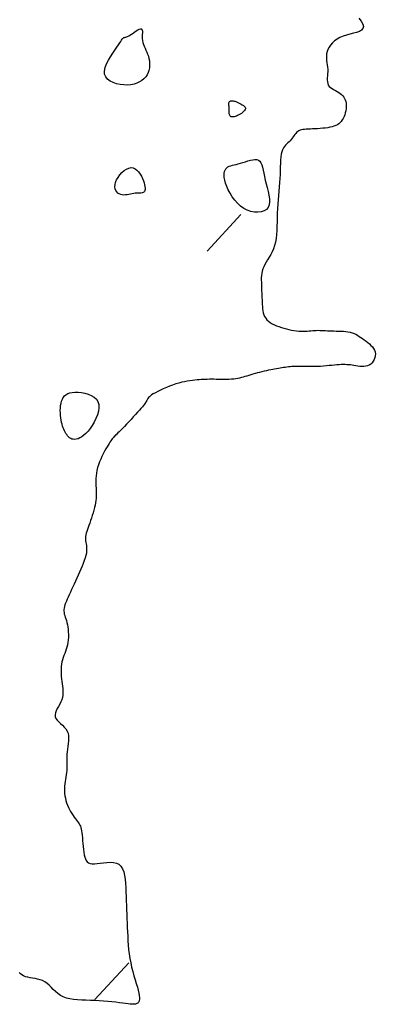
# Model space of a CAD drawing. Header units: millimetres. Extents: x 32690613 to 32693367, y 5343692 to 5344708.
# Tile 207 of 256: x 32692609 to 32692619, y 5343716 to 5343744. Entities that reach past the tile are written whole.
import ezdxf

# ---------------------------------------------------------------- set-up
doc = ezdxf.new("R2010")
doc.units = ezdxf.units.MM
doc.header["$LTSCALE"] = 20
doc.layers.add('02-DGM_HL_493.00', color=102, linetype='Continuous')

msp = doc.modelspace()

# ---------------------------------------------------------------- linework, layer by layer
at = {"layer": '02-DGM_HL_493.00', "elevation": 493, "flags": 128}
for points in [[(32692618.776, 5343743.721), (32692618.843, 5343743.632), (32692618.888, 5343743.552), (32692618.905, 5343743.483), (32692618.893, 5343743.427), (32692618.853, 5343743.383), (32692618.792, 5343743.348), (32692618.714, 5343743.319), (32692618.624, 5343743.293), (32692618.527, 5343743.268), (32692618.428, 5343743.242), (32692618.332, 5343743.21), (32692618.244, 5343743.172), (32692618.164, 5343743.127), (32692618.093, 5343743.076), (32692618.03, 5343743.021), (32692617.977, 5343742.962), (32692617.934, 5343742.901), (32692617.9, 5343742.839), (32692617.877, 5343742.775), (32692617.863, 5343742.712), (32692617.858, 5343742.649), (32692617.86, 5343742.587), (32692617.866, 5343742.525), (32692617.874, 5343742.462), (32692617.884, 5343742.4), (32692617.892, 5343742.338), (32692617.896, 5343742.276), (32692617.896, 5343742.213), (32692617.893, 5343742.151), (32692617.889, 5343742.091), (32692617.885, 5343742.032), (32692617.884, 5343741.976), (32692617.887, 5343741.923), (32692617.896, 5343741.875), (32692617.914, 5343741.832), (32692617.941, 5343741.793), (32692617.976, 5343741.76), (32692618.018, 5343741.73), (32692618.064, 5343741.702), (32692618.113, 5343741.676), (32692618.161, 5343741.65), (32692618.209, 5343741.623), (32692618.253, 5343741.595), (32692618.291, 5343741.564), (32692618.324, 5343741.53), (32692618.353, 5343741.493), (32692618.376, 5343741.453), (32692618.394, 5343741.411), (32692618.407, 5343741.366), (32692618.416, 5343741.318), (32692618.42, 5343741.268), (32692618.42, 5343741.214), (32692618.416, 5343741.159), (32692618.407, 5343741.103), (32692618.395, 5343741.048), (32692618.379, 5343740.993), (32692618.359, 5343740.941), (32692618.336, 5343740.891), (32692618.31, 5343740.846), (32692618.28, 5343740.806), (32692618.247, 5343740.77), (32692618.21, 5343740.739), (32692618.169, 5343740.712), (32692618.124, 5343740.689), (32692618.074, 5343740.669), (32692618.02, 5343740.652), (32692617.96, 5343740.638), (32692617.896, 5343740.626), (32692617.827, 5343740.617), (32692617.756, 5343740.609), (32692617.684, 5343740.603), (32692617.611, 5343740.598), (32692617.54, 5343740.594), (32692617.471, 5343740.591), (32692617.406, 5343740.589), (32692617.346, 5343740.586), (32692617.291, 5343740.583), (32692617.241, 5343740.579), (32692617.195, 5343740.573), (32692617.153, 5343740.565), (32692617.114, 5343740.554), (32692617.079, 5343740.539), (32692617.048, 5343740.519), (32692617.018, 5343740.495), (32692616.991, 5343740.466), (32692616.966, 5343740.434), (32692616.941, 5343740.4), (32692616.916, 5343740.365), (32692616.891, 5343740.329), (32692616.864, 5343740.294), (32692616.835, 5343740.26), (32692616.804, 5343740.229), (32692616.771, 5343740.198), (32692616.738, 5343740.167), (32692616.705, 5343740.134), (32692616.673, 5343740.096), (32692616.644, 5343740.054), (32692616.618, 5343740.004), (32692616.597, 5343739.945), (32692616.582, 5343739.877), (32692616.571, 5343739.8), (32692616.563, 5343739.714), (32692616.558, 5343739.621), (32692616.555, 5343739.521), (32692616.552, 5343739.416), (32692616.548, 5343739.306), (32692616.543, 5343739.193), (32692616.536, 5343739.076), (32692616.527, 5343738.958), (32692616.517, 5343738.837), (32692616.506, 5343738.715), (32692616.496, 5343738.592), (32692616.486, 5343738.467), (32692616.477, 5343738.342), (32692616.47, 5343738.217), (32692616.466, 5343738.092), (32692616.463, 5343737.968), (32692616.459, 5343737.846), (32692616.455, 5343737.726), (32692616.447, 5343737.611), (32692616.436, 5343737.5), (32692616.419, 5343737.395), (32692616.395, 5343737.297), (32692616.364, 5343737.205), (32692616.326, 5343737.121), (32692616.285, 5343737.042), (32692616.241, 5343736.967), (32692616.197, 5343736.897), (32692616.155, 5343736.83), (32692616.117, 5343736.765), (32692616.085, 5343736.701), (32692616.06, 5343736.637), (32692616.042, 5343736.574), (32692616.029, 5343736.511), (32692616.022, 5343736.448), (32692616.018, 5343736.385), (32692616.017, 5343736.323), (32692616.019, 5343736.26), (32692616.021, 5343736.198), (32692616.023, 5343736.135), (32692616.026, 5343736.073), (32692616.028, 5343736.01), (32692616.031, 5343735.948), (32692616.033, 5343735.886), (32692616.036, 5343735.823), (32692616.038, 5343735.761), (32692616.041, 5343735.698), (32692616.043, 5343735.636), (32692616.047, 5343735.574), (32692616.052, 5343735.513), (32692616.061, 5343735.454), (32692616.073, 5343735.397), (32692616.09, 5343735.342), (32692616.112, 5343735.291), (32692616.142, 5343735.243), (32692616.178, 5343735.2), (32692616.222, 5343735.16), (32692616.272, 5343735.124), (32692616.327, 5343735.091), (32692616.387, 5343735.061), (32692616.45, 5343735.034), (32692616.517, 5343735.009), (32692616.585, 5343734.986), (32692616.656, 5343734.964), (32692616.727, 5343734.944), (32692616.799, 5343734.927), (32692616.87, 5343734.912), (32692616.94, 5343734.899), (32692617.009, 5343734.888), (32692617.076, 5343734.881), (32692617.14, 5343734.877), (32692617.201, 5343734.875), (32692617.259, 5343734.877), (32692617.315, 5343734.88), (32692617.369, 5343734.884), (32692617.421, 5343734.89), (32692617.472, 5343734.895), (32692617.523, 5343734.899), (32692617.573, 5343734.902), (32692617.623, 5343734.903), (32692617.673, 5343734.902), (32692617.725, 5343734.9), (32692617.777, 5343734.897), (32692617.831, 5343734.894), (32692617.888, 5343734.891), (32692617.946, 5343734.888), (32692618.007, 5343734.885), (32692618.071, 5343734.884), (32692618.137, 5343734.883), (32692618.205, 5343734.882), (32692618.273, 5343734.881), (32692618.34, 5343734.877), (32692618.406, 5343734.871), (32692618.47, 5343734.863), (32692618.531, 5343734.85), (32692618.588, 5343734.834), (32692618.642, 5343734.813), (32692618.693, 5343734.79), (32692618.742, 5343734.763), (32692618.79, 5343734.733), (32692618.837, 5343734.701), (32692618.884, 5343734.668), (32692618.932, 5343734.632), (32692618.98, 5343734.596), (32692619.029, 5343734.559), (32692619.076, 5343734.52), (32692619.12, 5343734.479), (32692619.16, 5343734.437), (32692619.193, 5343734.392), (32692619.219, 5343734.344), (32692619.237, 5343734.294), (32692619.244, 5343734.241), (32692619.242, 5343734.187), (32692619.231, 5343734.133), (32692619.212, 5343734.08), (32692619.186, 5343734.031), (32692619.153, 5343733.987), (32692619.114, 5343733.949), (32692619.071, 5343733.919), (32692619.023, 5343733.899), (32692618.971, 5343733.886), (32692618.918, 5343733.881), (32692618.862, 5343733.881), (32692618.806, 5343733.885), (32692618.749, 5343733.892), (32692618.694, 5343733.901), (32692618.64, 5343733.909), (32692618.589, 5343733.917), (32692618.539, 5343733.924), (32692618.49, 5343733.929), (32692618.441, 5343733.932), (32692618.391, 5343733.934), (32692618.338, 5343733.935), (32692618.282, 5343733.934), (32692618.222, 5343733.931), (32692618.157, 5343733.926), (32692618.088, 5343733.919), (32692618.015, 5343733.912), (32692617.938, 5343733.905), (32692617.859, 5343733.897), (32692617.778, 5343733.89), (32692617.696, 5343733.885), (32692617.613, 5343733.88), (32692617.53, 5343733.878), (32692617.447, 5343733.877), (32692617.366, 5343733.878), (32692617.286, 5343733.879), (32692617.209, 5343733.881), (32692617.136, 5343733.882), (32692617.066, 5343733.883), (32692617.001, 5343733.883), (32692616.941, 5343733.881), (32692616.885, 5343733.878), (32692616.833, 5343733.874), (32692616.784, 5343733.869), (32692616.737, 5343733.863), (32692616.69, 5343733.856), (32692616.644, 5343733.849), (32692616.598, 5343733.842), (32692616.549, 5343733.834), (32692616.5, 5343733.825), (32692616.448, 5343733.816), (32692616.395, 5343733.807), (32692616.341, 5343733.797), (32692616.284, 5343733.786), (32692616.225, 5343733.774), (32692616.164, 5343733.761), (32692616.101, 5343733.746), (32692616.037, 5343733.731), (32692615.971, 5343733.715), (32692615.906, 5343733.698), (32692615.842, 5343733.681), (32692615.779, 5343733.664), (32692615.718, 5343733.646), (32692615.661, 5343733.629), (32692615.606, 5343733.612), (32692615.555, 5343733.596), (32692615.505, 5343733.58), (32692615.455, 5343733.566), (32692615.404, 5343733.553), (32692615.351, 5343733.542), (32692615.296, 5343733.533), (32692615.236, 5343733.525), (32692615.171, 5343733.52), (32692615.102, 5343733.517), (32692615.031, 5343733.516), (32692614.957, 5343733.516), (32692614.883, 5343733.516), (32692614.81, 5343733.517), (32692614.739, 5343733.518), (32692614.672, 5343733.519), (32692614.608, 5343733.519), (32692614.548, 5343733.519), (32692614.49, 5343733.518), (32692614.433, 5343733.516), (32692614.377, 5343733.514), (32692614.321, 5343733.51), (32692614.263, 5343733.506), (32692614.202, 5343733.501), (32692614.138, 5343733.495), (32692614.07, 5343733.487), (32692613.999, 5343733.478), (32692613.925, 5343733.466), (32692613.848, 5343733.451), (32692613.767, 5343733.434), (32692613.684, 5343733.413), (32692613.598, 5343733.387), (32692613.51, 5343733.358), (32692613.42, 5343733.325), (32692613.332, 5343733.289), (32692613.246, 5343733.252), (32692613.164, 5343733.214), (32692613.088, 5343733.177), (32692613.021, 5343733.141), (32692612.963, 5343733.108), (32692612.916, 5343733.078), (32692612.879, 5343733.05), (32692612.851, 5343733.025), (32692612.828, 5343733.002), (32692612.812, 5343732.98), (32692612.798, 5343732.959), (32692612.786, 5343732.939), (32692612.775, 5343732.918), (32692612.763, 5343732.896), (32692612.748, 5343732.872), (32692612.731, 5343732.846), (32692612.709, 5343732.817), (32692612.683, 5343732.783), (32692612.652, 5343732.744), (32692612.614, 5343732.699), (32692612.57, 5343732.648), (32692612.518, 5343732.589), (32692612.46, 5343732.524), (32692612.397, 5343732.455), (32692612.333, 5343732.385), (32692612.268, 5343732.315), (32692612.204, 5343732.248), (32692612.144, 5343732.185), (32692612.09, 5343732.129), (32692612.041, 5343732.08), (32692612, 5343732.039), (32692611.963, 5343732.004), (32692611.932, 5343731.973), (32692611.904, 5343731.947), (32692611.88, 5343731.924), (32692611.858, 5343731.902), (32692611.837, 5343731.88), (32692611.817, 5343731.858), (32692611.798, 5343731.835), (32692611.778, 5343731.808), (32692611.757, 5343731.779), (32692611.735, 5343731.745), (32692611.711, 5343731.707), (32692611.684, 5343731.662), (32692611.654, 5343731.611), (32692611.62, 5343731.553), (32692611.585, 5343731.488), (32692611.547, 5343731.417), (32692611.51, 5343731.343), (32692611.474, 5343731.265), (32692611.441, 5343731.185), (32692611.411, 5343731.105), (32692611.386, 5343731.024), (32692611.367, 5343730.945), (32692611.354, 5343730.867), (32692611.345, 5343730.791), (32692611.34, 5343730.716), (32692611.338, 5343730.644), (32692611.338, 5343730.575), (32692611.34, 5343730.508), (32692611.342, 5343730.444), (32692611.344, 5343730.383), (32692611.346, 5343730.324), (32692611.347, 5343730.267), (32692611.346, 5343730.209), (32692611.343, 5343730.151), (32692611.337, 5343730.092), (32692611.328, 5343730.03), (32692611.316, 5343729.965), (32692611.3, 5343729.896), (32692611.281, 5343729.823), (32692611.259, 5343729.749), (32692611.236, 5343729.674), (32692611.211, 5343729.6), (32692611.186, 5343729.527), (32692611.162, 5343729.457), (32692611.139, 5343729.391), (32692611.117, 5343729.33), (32692611.098, 5343729.274), (32692611.081, 5343729.221), (32692611.067, 5343729.173), (32692611.055, 5343729.126), (32692611.047, 5343729.082), (32692611.043, 5343729.04), (32692611.043, 5343728.998), (32692611.046, 5343728.956), (32692611.052, 5343728.914), (32692611.06, 5343728.871), (32692611.068, 5343728.825), (32692611.074, 5343728.777), (32692611.077, 5343728.726), (32692611.076, 5343728.67), (32692611.069, 5343728.61), (32692611.056, 5343728.544), (32692611.036, 5343728.474), (32692611.011, 5343728.399), (32692610.982, 5343728.321), (32692610.949, 5343728.241), (32692610.913, 5343728.158), (32692610.876, 5343728.074), (32692610.838, 5343727.989), (32692610.799, 5343727.904), (32692610.761, 5343727.82), (32692610.724, 5343727.737), (32692610.687, 5343727.657), (32692610.652, 5343727.578), (32692610.618, 5343727.504), (32692610.586, 5343727.433), (32692610.556, 5343727.367), (32692610.529, 5343727.305), (32692610.504, 5343727.249), (32692610.482, 5343727.197), (32692610.464, 5343727.148), (32692610.449, 5343727.101), (32692610.439, 5343727.057), (32692610.433, 5343727.014), (32692610.432, 5343726.973), (32692610.437, 5343726.931), (32692610.445, 5343726.889), (32692610.457, 5343726.845), (32692610.471, 5343726.8), (32692610.486, 5343726.753), (32692610.502, 5343726.702), (32692610.517, 5343726.647), (32692610.531, 5343726.587), (32692610.543, 5343726.523), (32692610.552, 5343726.454), (32692610.558, 5343726.382), (32692610.561, 5343726.309), (32692610.56, 5343726.235), (32692610.556, 5343726.161), (32692610.548, 5343726.089), (32692610.536, 5343726.02), (32692610.52, 5343725.955), (32692610.501, 5343725.893), (32692610.48, 5343725.833), (32692610.457, 5343725.774), (32692610.435, 5343725.716), (32692610.413, 5343725.657), (32692610.394, 5343725.598), (32692610.377, 5343725.536), (32692610.365, 5343725.472), (32692610.357, 5343725.405), (32692610.353, 5343725.336), (32692610.351, 5343725.266), (32692610.353, 5343725.195), (32692610.357, 5343725.125), (32692610.363, 5343725.054), (32692610.371, 5343724.985), (32692610.381, 5343724.918), (32692610.39, 5343724.851), (32692610.399, 5343724.786), (32692610.404, 5343724.722), (32692610.406, 5343724.658), (32692610.403, 5343724.595), (32692610.393, 5343724.532), (32692610.375, 5343724.468), (32692610.348, 5343724.405), (32692610.315, 5343724.341), (32692610.28, 5343724.279), (32692610.246, 5343724.217), (32692610.216, 5343724.156), (32692610.194, 5343724.098), (32692610.184, 5343724.042), (32692610.188, 5343723.989), (32692610.209, 5343723.938), (32692610.244, 5343723.89), (32692610.289, 5343723.843), (32692610.34, 5343723.796), (32692610.394, 5343723.748), (32692610.445, 5343723.698), (32692610.491, 5343723.644), (32692610.528, 5343723.585), (32692610.552, 5343723.521), (32692610.564, 5343723.452), (32692610.567, 5343723.38), (32692610.563, 5343723.305), (32692610.554, 5343723.228), (32692610.543, 5343723.152), (32692610.532, 5343723.075), (32692610.523, 5343723.001), (32692610.517, 5343722.929), (32692610.515, 5343722.859), (32692610.515, 5343722.792), (32692610.516, 5343722.726), (32692610.518, 5343722.662), (32692610.519, 5343722.598), (32692610.519, 5343722.535), (32692610.516, 5343722.472), (32692610.51, 5343722.41), (32692610.501, 5343722.347), (32692610.491, 5343722.283), (32692610.48, 5343722.219), (32692610.47, 5343722.155), (32692610.46, 5343722.09), (32692610.453, 5343722.024), (32692610.45, 5343721.958), (32692610.45, 5343721.89), (32692610.454, 5343721.822), (32692610.462, 5343721.754), (32692610.474, 5343721.686), (32692610.49, 5343721.619), (32692610.51, 5343721.553), (32692610.533, 5343721.488), (32692610.56, 5343721.426), (32692610.59, 5343721.365), (32692610.622, 5343721.308), (32692610.657, 5343721.253), (32692610.692, 5343721.201), (32692610.726, 5343721.152), (32692610.76, 5343721.107), (32692610.791, 5343721.065), (32692610.82, 5343721.027), (32692610.845, 5343720.992), (32692610.866, 5343720.96), (32692610.884, 5343720.928), (32692610.9, 5343720.894), (32692610.913, 5343720.858), (32692610.924, 5343720.816), (32692610.933, 5343720.767), (32692610.941, 5343720.71), (32692610.949, 5343720.643), (32692610.955, 5343720.568), (32692610.962, 5343720.487), (32692610.969, 5343720.403), (32692610.977, 5343720.319), (32692610.985, 5343720.237), (32692610.995, 5343720.158), (32692611.007, 5343720.087), (32692611.022, 5343720.024), (32692611.04, 5343719.971), (32692611.062, 5343719.926), (32692611.091, 5343719.89), (32692611.128, 5343719.864), (32692611.173, 5343719.845), (32692611.228, 5343719.835), (32692611.295, 5343719.834), (32692611.374, 5343719.841), (32692611.462, 5343719.852), (32692611.555, 5343719.864), (32692611.652, 5343719.874), (32692611.747, 5343719.878), (32692611.837, 5343719.873), (32692611.92, 5343719.855), (32692611.991, 5343719.82), (32692612.048, 5343719.766), (32692612.092, 5343719.694), (32692612.125, 5343719.607), (32692612.149, 5343719.508), (32692612.165, 5343719.398), (32692612.176, 5343719.282), (32692612.183, 5343719.16), (32692612.188, 5343719.035), (32692612.193, 5343718.91), (32692612.198, 5343718.785), (32692612.203, 5343718.66), (32692612.208, 5343718.535), (32692612.213, 5343718.411), (32692612.217, 5343718.286), (32692612.222, 5343718.161), (32692612.227, 5343718.036), (32692612.232, 5343717.911), (32692612.238, 5343717.786), (32692612.245, 5343717.661), (32692612.254, 5343717.536), (32692612.265, 5343717.412), (32692612.28, 5343717.287), (32692612.299, 5343717.163), (32692612.322, 5343717.039), (32692612.35, 5343716.915), (32692612.381, 5343716.793), (32692612.415, 5343716.674), (32692612.449, 5343716.56), (32692612.482, 5343716.452), (32692612.511, 5343716.352), (32692612.536, 5343716.261), (32692612.555, 5343716.181), (32692612.567, 5343716.112), (32692612.572, 5343716.055), (32692612.57, 5343716.007), (32692612.564, 5343715.969), (32692612.553, 5343715.938), (32692612.538, 5343715.915), (32692612.52, 5343715.897), (32692612.5, 5343715.884), (32692612.479, 5343715.874), (32692612.455, 5343715.868), (32692612.427, 5343715.865), (32692612.394, 5343715.865), (32692612.354, 5343715.867), (32692612.305, 5343715.872), (32692612.247, 5343715.879), (32692612.178, 5343715.888), (32692612.096, 5343715.898), (32692612.004, 5343715.909), (32692611.902, 5343715.921), (32692611.792, 5343715.933), (32692611.676, 5343715.945), (32692611.556, 5343715.955), (32692611.432, 5343715.964), (32692611.307, 5343715.971), (32692611.182, 5343715.975), (32692611.058, 5343715.979), (32692610.937, 5343715.983), (32692610.82, 5343715.99), (32692610.708, 5343716.001), (32692610.602, 5343716.017), (32692610.503, 5343716.041), (32692610.414, 5343716.075), (32692610.333, 5343716.118), (32692610.261, 5343716.169), (32692610.196, 5343716.226), (32692610.134, 5343716.286), (32692610.076, 5343716.346), (32692610.018, 5343716.403), (32692609.959, 5343716.455), (32692609.897, 5343716.499), (32692609.83, 5343716.533), (32692609.761, 5343716.559), (32692609.689, 5343716.578), (32692609.617, 5343716.593), (32692609.545, 5343716.604), (32692609.476, 5343716.616), (32692609.41, 5343716.628), (32692609.349, 5343716.645), (32692609.294, 5343716.666), (32692609.245, 5343716.693), (32692609.201, 5343716.726), (32692609.163, 5343716.764)], [(32692614.483, 5343737.138), (32692615.443, 5343738.177)], [(32692612.266, 5343717.037), (32692611.306, 5343715.998)]]:
    msp.add_lwpolyline(points, dxfattribs=at)
for points in [[(32692612.625, 5343743.423), (32692612.642, 5343743.41), (32692612.65, 5343743.384), (32692612.653, 5343743.349), (32692612.653, 5343743.305), (32692612.651, 5343743.255), (32692612.649, 5343743.201), (32692612.65, 5343743.145), (32692612.655, 5343743.088), (32692612.667, 5343743.033), (32692612.684, 5343742.979), (32692612.704, 5343742.926), (32692612.728, 5343742.872), (32692612.753, 5343742.818), (32692612.778, 5343742.762), (32692612.802, 5343742.705), (32692612.822, 5343742.644), (32692612.839, 5343742.581), (32692612.852, 5343742.516), (32692612.858, 5343742.448), (32692612.859, 5343742.38), (32692612.853, 5343742.313), (32692612.84, 5343742.246), (32692612.818, 5343742.182), (32692612.787, 5343742.121), (32692612.747, 5343742.063), (32692612.698, 5343742.01), (32692612.64, 5343741.962), (32692612.574, 5343741.92), (32692612.5, 5343741.886), (32692612.418, 5343741.859), (32692612.328, 5343741.841), (32692612.232, 5343741.832), (32692612.129, 5343741.833), (32692612.024, 5343741.845), (32692611.921, 5343741.867), (32692611.824, 5343741.899), (32692611.738, 5343741.943), (32692611.667, 5343741.997), (32692611.615, 5343742.063), (32692611.586, 5343742.14), (32692611.583, 5343742.228), (32692611.603, 5343742.325), (32692611.641, 5343742.426), (32692611.693, 5343742.53), (32692611.752, 5343742.632), (32692611.815, 5343742.73), (32692611.877, 5343742.821), (32692611.932, 5343742.9), (32692611.978, 5343742.967), (32692612.014, 5343743.022), (32692612.042, 5343743.065), (32692612.063, 5343743.098), (32692612.08, 5343743.124), (32692612.094, 5343743.142), (32692612.106, 5343743.155), (32692612.118, 5343743.164), (32692612.131, 5343743.171), (32692612.145, 5343743.176), (32692612.163, 5343743.18), (32692612.183, 5343743.185), (32692612.207, 5343743.193), (32692612.234, 5343743.203), (32692612.266, 5343743.219), (32692612.303, 5343743.239), (32692612.344, 5343743.266), (32692612.389, 5343743.297), (32692612.436, 5343743.33), (32692612.482, 5343743.361), (32692612.526, 5343743.389), (32692612.566, 5343743.41), (32692612.6, 5343743.422)], [(32692615.568, 5343741.161), (32692615.558, 5343741.137), (32692615.54, 5343741.111), (32692615.516, 5343741.085), (32692615.488, 5343741.058), (32692615.455, 5343741.032), (32692615.421, 5343741.008), (32692615.384, 5343740.986), (32692615.348, 5343740.967), (32692615.313, 5343740.952), (32692615.279, 5343740.941), (32692615.248, 5343740.934), (32692615.219, 5343740.93), (32692615.192, 5343740.931), (32692615.169, 5343740.936), (32692615.15, 5343740.945), (32692615.134, 5343740.958), (32692615.124, 5343740.976), (32692615.116, 5343740.996), (32692615.112, 5343741.02), (32692615.11, 5343741.046), (32692615.11, 5343741.074), (32692615.11, 5343741.104), (32692615.11, 5343741.135), (32692615.11, 5343741.166), (32692615.108, 5343741.197), (32692615.105, 5343741.228), (32692615.103, 5343741.257), (32692615.101, 5343741.284), (32692615.101, 5343741.31), (32692615.103, 5343741.332), (32692615.109, 5343741.351), (32692615.119, 5343741.366), (32692615.133, 5343741.377), (32692615.151, 5343741.384), (32692615.173, 5343741.387), (32692615.196, 5343741.387), (32692615.221, 5343741.385), (32692615.247, 5343741.38), (32692615.272, 5343741.374), (32692615.296, 5343741.367), (32692615.317, 5343741.359), (32692615.338, 5343741.35), (32692615.357, 5343741.341), (32692615.375, 5343741.331), (32692615.393, 5343741.32), (32692615.412, 5343741.31), (32692615.431, 5343741.298), (32692615.452, 5343741.287), (32692615.474, 5343741.275), (32692615.496, 5343741.263), (32692615.518, 5343741.249), (32692615.537, 5343741.235), (32692615.553, 5343741.219), (32692615.564, 5343741.202), (32692615.57, 5343741.182)], [(32692615.52, 5343738.347), (32692615.428, 5343738.413), (32692615.343, 5343738.492), (32692615.266, 5343738.581), (32692615.197, 5343738.676), (32692615.136, 5343738.775), (32692615.084, 5343738.874), (32692615.042, 5343738.97), (32692615.009, 5343739.06), (32692614.985, 5343739.142), (32692614.97, 5343739.216), (32692614.964, 5343739.281), (32692614.966, 5343739.338), (32692614.976, 5343739.388), (32692614.992, 5343739.43), (32692615.014, 5343739.466), (32692615.042, 5343739.495), (32692615.074, 5343739.519), (32692615.112, 5343739.537), (32692615.154, 5343739.553), (32692615.201, 5343739.566), (32692615.252, 5343739.578), (32692615.308, 5343739.59), (32692615.367, 5343739.605), (32692615.431, 5343739.622), (32692615.499, 5343739.643), (32692615.569, 5343739.666), (32692615.639, 5343739.688), (32692615.709, 5343739.708), (32692615.775, 5343739.722), (32692615.837, 5343739.728), (32692615.892, 5343739.725), (32692615.939, 5343739.708), (32692615.977, 5343739.678), (32692616.008, 5343739.633), (32692616.032, 5343739.577), (32692616.052, 5343739.508), (32692616.069, 5343739.43), (32692616.087, 5343739.344), (32692616.106, 5343739.249), (32692616.128, 5343739.149), (32692616.155, 5343739.043), (32692616.184, 5343738.935), (32692616.212, 5343738.827), (32692616.235, 5343738.722), (32692616.25, 5343738.621), (32692616.254, 5343738.528), (32692616.243, 5343738.445), (32692616.214, 5343738.374), (32692616.165, 5343738.317), (32692616.098, 5343738.275), (32692616.016, 5343738.249), (32692615.924, 5343738.237), (32692615.825, 5343738.241), (32692615.722, 5343738.261), (32692615.619, 5343738.296)], [(32692612.682, 5343739.125), (32692612.703, 5343739.066), (32692612.718, 5343739.012), (32692612.727, 5343738.964), (32692612.732, 5343738.92), (32692612.731, 5343738.883), (32692612.724, 5343738.851), (32692612.712, 5343738.826), (32692612.694, 5343738.806), (32692612.672, 5343738.793), (32692612.644, 5343738.784), (32692612.612, 5343738.779), (32692612.576, 5343738.777), (32692612.537, 5343738.777), (32692612.495, 5343738.776), (32692612.452, 5343738.774), (32692612.407, 5343738.77), (32692612.361, 5343738.762), (32692612.314, 5343738.753), (32692612.267, 5343738.742), (32692612.221, 5343738.733), (32692612.174, 5343738.726), (32692612.129, 5343738.723), (32692612.084, 5343738.726), (32692612.041, 5343738.736), (32692612, 5343738.754), (32692611.962, 5343738.781), (32692611.929, 5343738.815), (32692611.903, 5343738.856), (32692611.885, 5343738.904), (32692611.876, 5343738.958), (32692611.879, 5343739.018), (32692611.894, 5343739.083), (32692611.923, 5343739.153), (32692611.965, 5343739.224), (32692612.016, 5343739.293), (32692612.074, 5343739.357), (32692612.137, 5343739.413), (32692612.203, 5343739.458), (32692612.269, 5343739.488), (32692612.334, 5343739.501), (32692612.394, 5343739.493), (32692612.45, 5343739.468), (32692612.501, 5343739.428), (32692612.547, 5343739.377), (32692612.588, 5343739.318), (32692612.625, 5343739.254), (32692612.656, 5343739.189)], [(32692611.397, 5343732.89), (32692611.42, 5343732.807), (32692611.423, 5343732.715), (32692611.409, 5343732.616), (32692611.38, 5343732.514), (32692611.34, 5343732.411), (32692611.29, 5343732.311), (32692611.235, 5343732.216), (32692611.176, 5343732.131), (32692611.117, 5343732.056), (32692611.057, 5343731.992), (32692610.999, 5343731.94), (32692610.941, 5343731.897), (32692610.886, 5343731.865), (32692610.833, 5343731.842), (32692610.784, 5343731.827), (32692610.738, 5343731.822), (32692610.696, 5343731.824), (32692610.659, 5343731.833), (32692610.625, 5343731.849), (32692610.594, 5343731.87), (32692610.565, 5343731.896), (32692610.539, 5343731.925), (32692610.515, 5343731.958), (32692610.492, 5343731.993), (32692610.47, 5343732.029), (32692610.45, 5343732.067), (32692610.43, 5343732.108), (32692610.412, 5343732.151), (32692610.396, 5343732.198), (32692610.38, 5343732.248), (32692610.367, 5343732.303), (32692610.355, 5343732.363), (32692610.346, 5343732.427), (32692610.338, 5343732.495), (32692610.334, 5343732.566), (32692610.332, 5343732.638), (32692610.334, 5343732.709), (32692610.341, 5343732.778), (32692610.352, 5343732.844), (32692610.368, 5343732.905), (32692610.389, 5343732.96), (32692610.416, 5343733.008), (32692610.451, 5343733.05), (32692610.492, 5343733.085), (32692610.542, 5343733.114), (32692610.601, 5343733.135), (32692610.669, 5343733.149), (32692610.747, 5343733.156), (32692610.835, 5343733.156), (32692610.929, 5343733.147), (32692611.026, 5343733.13), (32692611.121, 5343733.103), (32692611.209, 5343733.066), (32692611.288, 5343733.019), (32692611.352, 5343732.96)]]:
    msp.add_lwpolyline(points, close=True, dxfattribs=at)

doc.saveas('drawing.dxf')
